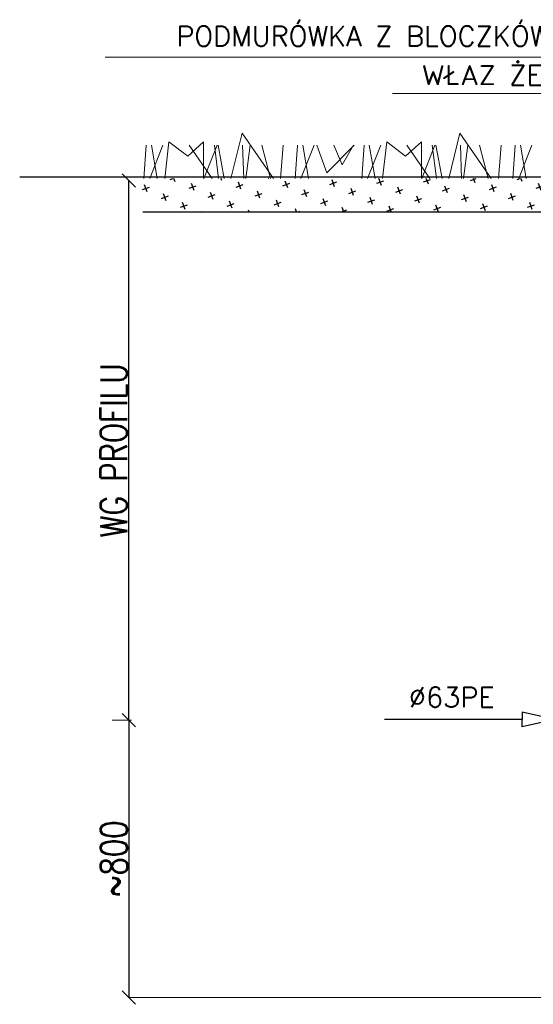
# Model space of a CAD drawing. Header units: millimetres. Extents: x 150273 to 195680, y -17536 to -5179.
# Tile 1 of 29: x 150273 to 151813, y -11696 to -8744. Entities that reach past the tile are written whole.
import ezdxf

# ---------------------------------------------------------------- set-up
doc = ezdxf.new("R2010")
doc.units = ezdxf.units.MM
for name, color, linetype, lineweight in [('_tb_armatura', 3, 'Continuous', 30), ('_tb_opis', 30, 'Continuous', 25), ('_tb_wymiar', 142, 'Continuous', 15), ('_tb_ściany', 7, 'Continuous', 30), ('ZIELEŃ', 102, 'Continuous', 35)]:
    doc.layers.add(name, color=color, linetype=linetype, lineweight=lineweight)
doc.layers.add('KRESKOWANIE', color=7, linetype='Continuous')
doc.styles.add('ROMANS', font='romans.shx', dxfattribs={"width": 0.8})
doc.styles.get("Standard").update_dxf_attribs({"font": 'times.ttf'})
doc.dimstyles.new('ISO-25', dxfattribs={"dimtxt": 70, "dimasz": 20, "dimexe": 1, "dimexo": 0.625, "dimgap": 20, "dimtad": 1, "dimdec": 0, "dimtxsty": 'Standard', "dimblk": 'ARCHTICK', "dimcen": 4, "dimclrd": 256, "dimclre": 256, "dimclrt": 256, "dimadec": 0, "dimazin": 0, "dimtfac": 1, "dimtdec": 0, "dimtmove": 0, "dimatfit": 3, "dimfxl": 1, "dimlwd": -1, "dimlwe": -1, "dimarcsym": 0})
doc.dimstyles.new('TB_1_10', dxfattribs={"dimtxt": 25, "dimasz": 25, "dimexe": 5, "dimexo": 5, "dimtad": 1, "dimtxsty": 'ROMANS', "dimblk": 'ARCHTICK', "dimcen": 2.5, "dimclrd": 256, "dimclre": 256, "dimclrt": 256, "dimadec": 0, "dimazin": 0, "dimtfac": 1, "dimtmove": 0, "dimatfit": 3, "dimfxl": 1, "dimlwd": 20, "dimlwe": 20, "dimarcsym": 0})

# ---------------------------------------------------------------- blocks, each defined once
blk = doc.blocks.new('_ArchTick')
at = {"layer": '_tb_armatura', "color": 0, "const_width": 0.15}
blk.add_lwpolyline([(-0.5, -0.5), (0.5, 0.5)], dxfattribs=at)
blk = doc.blocks.new('_Oblique')
at = {"layer": '_tb_ściany', "color": 0, "lineweight": -2}
blk.add_line((-0.5, -0.5), (0.5, 0.5), dxfattribs=at)
blk = doc.blocks.new('*D14')
at = {"layer": '_tb_wymiar', "lineweight": 15, "transparency": 16777216}
for p, q in [((150608.8, -10844.6), (150600, -10844.6)), ((152176.8, -11676.2), (150600, -11676.2))]:
    blk.add_line(p, q, dxfattribs=at)
at = {"layer": '_tb_wymiar', "lineweight": 25, "transparency": 16777216}
blk.add_line((150601, -10844.6), (150601, -11676.2), dxfattribs=at)
at = {"layer": 'Defpoints', "color": 0, "transparency": 16777216}
for p in [(150658.8, -10844.6), (150601, -11676.2), (152226.8, -11676.2)]:
    blk.add_point(p, dxfattribs=at)
at = {"layer": '_tb_wymiar', "lineweight": 25, "transparency": 16777216, "xscale": 40, "yscale": 40, "zscale": 40}
for p, rotation in [((150601, -10844.6), 90), ((150601, -11676.2), 270)]:
    blk.add_blockref('_Oblique', p, dxfattribs=dict(at, rotation=rotation))
at = {"layer": '_tb_wymiar', "lineweight": 20, "ltscale": 3, "transparency": 16777216, "insert": (150556, -11260.4), "char_height": 80, "attachment_point": 5, "rotation": 90, "style": 'ROMANS'}
blk.add_mtext('~800', dxfattribs=at)
blk = doc.blocks.new('*D15')
at = {"layer": '_tb_wymiar', "lineweight": 15, "transparency": 16777216}
for p, q in [((150598.8, -9226.4), (150599.2, -9226.4)), ((150550.2, -10844.6), (150599.2, -10844.6))]:
    blk.add_line(p, q, dxfattribs=at)
at = {"layer": '_tb_wymiar', "lineweight": 25, "transparency": 16777216}
blk.add_line((150600.2, -10844.6), (150600.2, -9226.4), dxfattribs=at)
at = {"layer": 'Defpoints', "color": 0, "transparency": 16777216}
for p in [(150600.2, -9226.4), (150648.8, -9226.4), (150600.2, -10844.6)]:
    blk.add_point(p, dxfattribs=at)
at = {"layer": '_tb_wymiar', "lineweight": 25, "transparency": 16777216, "xscale": 40, "yscale": 40, "zscale": 40}
for p, rotation in [((150600.2, -9226.4), 90), ((150600.2, -10844.6), 270)]:
    blk.add_blockref('_Oblique', p, dxfattribs=dict(at, rotation=rotation))
at = {"layer": '_tb_wymiar', "lineweight": 20, "ltscale": 3, "transparency": 16777216, "insert": (150555.2, -10035.5), "char_height": 80, "attachment_point": 5, "rotation": 90, "style": 'ROMANS'}
blk.add_mtext('WG PROFILU', dxfattribs=at)
blk = doc.blocks.new('A$C0D0760F2')
at = {"linetype": 'ByBlock', "ltscale": 8}
for points in [[(141.4, 139), (44.4, 161), (44.4, 139)], [(44.4, 139), (-369, 139)], [(141.4, 139), (44.4, 116.9), (44.4, 139)]]:
    blk.add_lwpolyline(points, dxfattribs=at)

msp = doc.modelspace()

# ---------------------------------------------------------------- hatches: boundary and pattern name
at = {"layer": 'KRESKOWANIE'}
h = msp.add_hatch(dxfattribs=at)
h.set_pattern_fill('CROSS', color=256, scale=7, angle=20, style=0)
h.set_pattern_definition([(20, (34090.547, -3804.323), (26.566542, 56.972132), [22.225, -66.675]), (110, (34104.79, -3810.964), (-56.972132, 26.566542), [22.225, -66.675])])
h.paths.add_polyline_path([(150639.2, -9220.4), (150639.2, -9320.2), (152503.2, -9320.2), (152516.3, -9220.4)])
h.paths.add_polyline_path([(153127.6, -9220.4), (153140.8, -9320.2), (154126.6, -9320.2), (154126.6, -9218.2)])

# ---------------------------------------------------------------- linework, layer by layer
for p, q in [((152519.7, -9216.4), (150273.3, -9216.4)), ((150642.3, -9320.2), (152514.8, -9320.2))]:
    msp.add_line(p, q, dxfattribs=at)
at = {"layer": 'ZIELEŃ', "linetype": 'Continuous', "lineweight": 15}
for points in [[(151034.1, -9220.4), (150939.9, -9084.5), (150906.7, -9220.4)], [(151687, -9220.4), (151592.8, -9084.5), (151559.6, -9220.4)], [(150645.9, -9220.4), (150652.8, -9120.4)], [(150702.9, -9120.4), (150663.3, -9220.4)], [(150668.5, -9120.4), (150685.9, -9220.4)], [(150708, -9220.4), (150720.8, -9110.4), (150777.1, -9153.6), (150824.7, -9110.4), (150824.7, -9220.4)], [(150850.3, -9220.4), (150781.2, -9120.4)], [(150825.6, -9220.4), (150865.1, -9120.4)], [(150857.5, -9120.4), (150869.8, -9220.4)], [(150886.6, -9220.4), (150868.3, -9120.4)], [(150941.7, -9120.4), (150945, -9220.4)], [(150951.1, -9220.4), (150964.4, -9120.4)], [(150998.9, -9120.4), (151025.3, -9220.4)], [(151055.5, -9220.4), (151063.7, -9120.4)], [(151099.2, -9220.4), (151106.1, -9120.4)], [(151156.2, -9120.4), (151116.6, -9220.4)], [(151121.8, -9120.4), (151139.2, -9220.4)], [(151275.8, -9120.4), (151193.8, -9203.5), (151164.3, -9120.4)], [(151215.3, -9120.4), (151240, -9179.5), (151274.5, -9120.4)], [(151298.7, -9220.4), (151305.7, -9120.4)], [(151355.8, -9120.4), (151316.2, -9220.4)], [(151321.3, -9120.4), (151338.8, -9220.4)], [(151360.9, -9220.4), (151373.7, -9110.4), (151429.9, -9153.6), (151477.5, -9110.4), (151477.5, -9220.4)], [(151503.2, -9220.4), (151434.1, -9120.4)], [(151478.5, -9220.4), (151518, -9120.4)], [(151510.4, -9120.4), (151522.6, -9220.4)], [(151539.5, -9220.4), (151521.2, -9120.4)], [(151594.5, -9120.4), (151597.9, -9220.4)], [(151604, -9220.4), (151617.3, -9120.4)], [(151651.8, -9120.4), (151678.2, -9220.4)], [(151708.4, -9220.4), (151716.6, -9120.4)], [(151752, -9220.4), (151759, -9120.4)], [(151809.1, -9120.4), (151769.5, -9220.4)], [(151774.6, -9120.4), (151792.1, -9220.4)]]:
    msp.add_lwpolyline(points, dxfattribs=at)

# ---------------------------------------------------------------- block references
msp.add_blockref('A$C0D0760F2', (151735.8, -10981.6))

# ---------------------------------------------------------------- texts
at = {"layer": '_tb_opis', "char_height": 60}
for s, insert, attachment_point in [('{\\Fromans.shx;PODMURÓWKA Z BLOCZKÓW BETONOWYCH}', (152437.4, -8793.7), 6), ('\\Fromans|c238;WŁAZ ŻELIWNY %%C600', (152317, -8910.5), 6), ('\\Fromans|c238;%%C63PE', (151697.2, -10745.6), 3)]:
    msp.add_mtext(s, dxfattribs=dict(at, insert=insert, attachment_point=attachment_point))

# ---------------------------------------------------------------- dimensions: what is measured, and where the dimension line sits
at = {"layer": '_tb_wymiar', "lineweight": 20}
for base, p1, p2, text, picture, middle in [((150600.2, -9226.4), (150600.2, -10844.6), (150648.8, -9226.4), 'WG PROFILU', '*D15', (150555.2, -10035.5)), ((150601, -11676.2), (150658.8, -10844.6), (152226.8, -11676.2), '~800', '*D14', (150556, -11260.4))]:
    dim = msp.add_linear_dim(base=base, p1=p1, p2=p2, angle=90, text=text, dimstyle='ISO-25', override={"dimtxt": 80, "dimasz": 40, "dimexo": 50, "dimgap": 5, "dimtxsty": 'ROMANS', "dimblk1": 'Oblique', "dimblk2": 'Oblique', "dimsah": 1, "dimlwd": 25, "dimlwe": 15}, dxfattribs=at)
    dim.commit()
    dim.dimension.update_dxf_attribs({"geometry": picture, "text_midpoint": middle})

# ---------------------------------------------------------------- leaders
at = {"layer": '_tb_opis', "ltscale": 0.1, "annotation_type": 0, "has_hookline": 1, "hookline_direction": 1}
for points, text_width in [([(153153.2, -9371), (152457, -8857.1), (152432, -8857.1)], 1897.1), ([(152787.5, -9220.3), (152346.7, -8965.8), (152321.7, -8965.8)], 925.7)]:
    msp.add_leader(points, dimstyle='TB_1_10', override={"dimtxt": 1.5, "dimgap": 5}, dxfattribs=dict(at, text_width=text_width))

doc.saveas('drawing.dxf')
